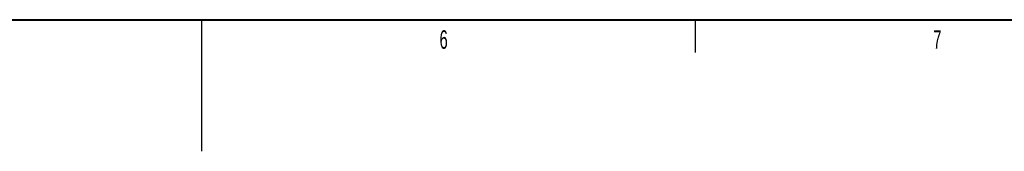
# Model space of a CAD drawing. Header units: millimetres. Extents: x 25 to 1935, y 715 to 2336.
# Tile 175 of 222: x 1487 to 1636, y 727 to 747. Entities that reach past the tile are written whole.
import ezdxf

# ---------------------------------------------------------------- set-up
doc = ezdxf.new("R2010")
doc.units = ezdxf.units.MM
doc.header["$LTSCALE"] = 2
doc.layers.add('标注层', color=7, linetype='Continuous')
doc.layers.add('粗图框层', color=7, linetype='Continuous', lineweight=40)
doc.layers.add('轮廓实线层', color=7, linetype='Continuous', lineweight=30)
doc.styles.add('SLDTEXTSTYLE0', font='TXT', dxfattribs={"width": 0.6})

msp = doc.modelspace()

# ---------------------------------------------------------------- linework, layer by layer
at = {"layer": '粗图框层', "color": 7}
msp.add_line((1113.768, 747.34), (1914.716, 747.34), dxfattribs=at)
at = {"layer": '轮廓实线层', "color": 7}
for p, q in [((1514.268, 747.34), (1514.268, 727.34)), ((1589.268, 747.34), (1589.268, 742.34))]:
    msp.add_line(p, q, dxfattribs=at)

# ---------------------------------------------------------------- texts
at = {"layer": '标注层', "color": 7, "char_height": 2.8, "attachment_point": 1, "style": 'SLDTEXTSTYLE0'}
for s, insert in [('6', (1550.433, 745.728)), ('7', (1625.433, 745.728))]:
    msp.add_mtext(s, dxfattribs=dict(at, insert=insert))

doc.saveas('drawing.dxf')
